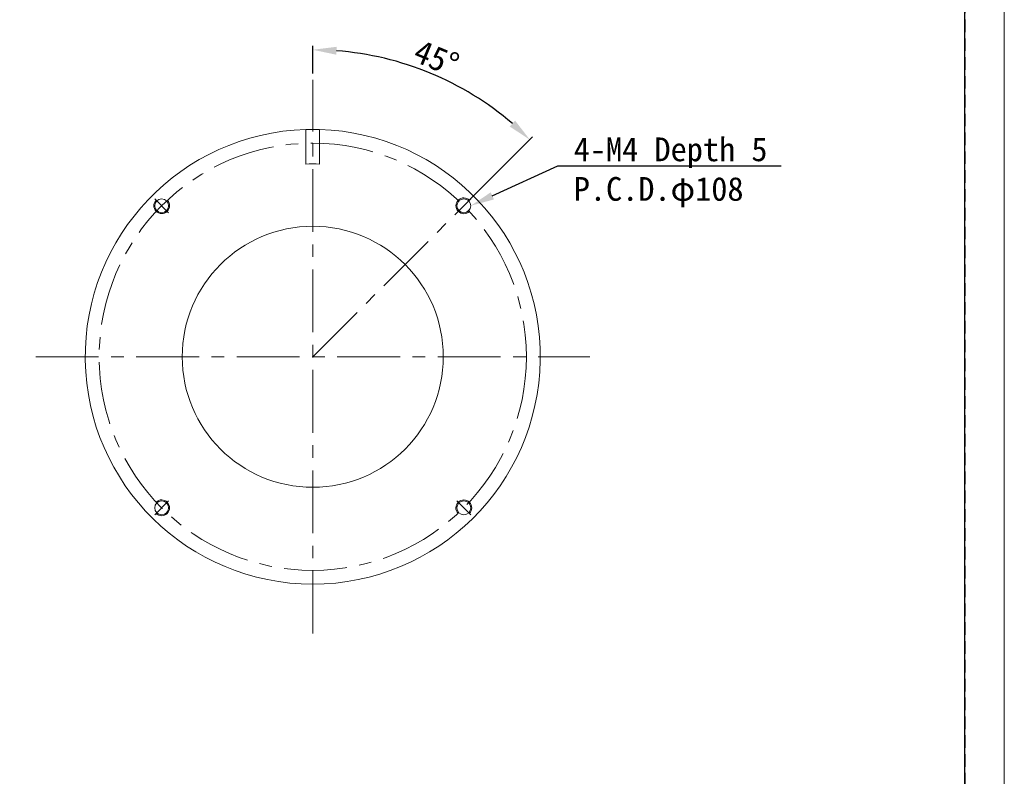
# Model space of a CAD drawing. Header units: millimetres. Extents: x -201 to 202, y 143 to 428.
# Tile 4 of 6: x 77 to 202, y 239 to 335. Entities that reach past the tile are written whole.
import ezdxf
from ezdxf import colors
from ezdxf.entities.mleader import LeaderData, LeaderLine
from ezdxf.math import Vec2, Vec3

# ---------------------------------------------------------------- set-up
doc = ezdxf.new("R2010")
doc.units = ezdxf.units.MM
doc.header["$LTSCALE"] = 0.25
doc.linetypes.add('CENTER', pattern=[50.8, 31.75, -6.35, 6.35, -6.35])
doc.linetypes.add('HIDDEN', pattern=[9.525, 6.35, -3.175])
doc.layers.get('0').update_dxf_attribs({"lineweight": 30})
for name, color, linetype, lineweight in [('BASE', 7, 'Continuous', 20), ('CENTER', 1, 'CENTER', 9), ('DIMENSION', 6, 'Continuous', 9)]:
    doc.layers.add(name, color=color, linetype=linetype, lineweight=lineweight)
doc.layers.add('EMPTY LINE', color=252, linetype='Continuous', lineweight=0, plot=False)
doc.layers.add('FORM', color=7, linetype='Continuous')
doc.styles.add('VS Standard', font='msgothic.ttc', dxfattribs={"height": 3})
doc.dimstyles.new('VS Standard x0.5', dxfattribs={"dimtxt": 3, "dimasz": 3, "dimexe": 0.5, "dimexo": 0.8, "dimgap": 0.5, "dimtad": 3, "dimlfac": 2, "dimrnd": 0.0001, "dimzin": 9, "dimdsep": 46, "dimtxsty": 'VS Standard', "dimcen": 0, "dimaunit": 1, "dimadec": 0, "dimazin": 2, "dimtfac": 1, "dimtmove": 0, "dimatfit": 3, "dimfxl": 1, "dimtolj": 1, "dimtzin": 0, "dimarcsym": 0})

# ---------------------------------------------------------------- blocks, each defined once
blk = doc.blocks.new('*D203')
at = {"layer": 'Defpoints', "color": 0}
for p in [(114.1, 327.01), (133.5, 325.62), (133.19, 311.1), (114.1, 292.01), (114.1, 257.01)]:
    blk.add_point(p, dxfattribs=at)
at = {"layer": 'DIMENSION', "color": 0, "lineweight": -2}
for p, q in [((114.1, 327.81), (114.1, 331.32)), ((133.76, 311.67), (141.89, 319.81))]:
    blk.add_line(p, q, dxfattribs=at)
blk.add_arc((114.1, 292.01), 38.81, 49.4304, 85.5696, dxfattribs=at)
at = {"layer": 'DIMENSION', "color": 0}
for points in [[(117.12, 331.2), (117.08, 330.2), (114.1, 330.82)], [(139, 321.12), (139.68, 321.86), (141.54, 319.45)]]:
    blk.add_solid(points, dxfattribs=at)
at = {"layer": 'DIMENSION', "color": 0, "insert": (129.74, 329.76), "char_height": 3, "attachment_point": 5, "rotation": 337.5, "style": 'VS Standard'}
blk.add_mtext('\\A1;45%%d', dxfattribs=at)
blk = doc.blocks.new('*U200')
at = {"layer": 'BASE'}
blk.add_arc((0, 0.15), 1, 135, 43.9389, dxfattribs=at)
blk = doc.blocks.new('*U199')
blk.add_blockref('*U200', (290.41, 167.45))
for p, rotation in [((328.45, 167.59), 270.000000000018), ((290.55, 129.41), 90.000000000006), ((328.59, 129.55), 180.000000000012)]:
    blk.add_blockref('*U200', p, dxfattribs=dict(rotation=rotation))

msp = doc.modelspace()

# ---------------------------------------------------------------- linework, layer by layer
at = {"layer": 'BASE', "linetype": 'Continuous'}
for p, q in [((113.2254, 320.7483), (113.2254, 316.371)), ((114.9754, 320.7483), (114.9754, 316.371))]:
    msp.add_line(p, q, dxfattribs=at)
at = {"layer": 'BASE'}
for centre in [(95.0085, 311.1035), (133.1923, 311.1035), (95.0085, 272.9198), (133.1923, 272.9198)]:
    msp.add_circle(centre, 0.875, dxfattribs=at)
at = {"layer": 'BASE', "linetype": 'Continuous'}
msp.add_circle((114.1004, 292.0117), 16.5, dxfattribs=at)
for radius, start, end in [(28.75, 91.744054, 88.255946), (28.75, 90, 91.744054), (28.75, 88.255946, 90), (24.375, 87.942786, 92.057214)]:
    msp.add_arc((114.1004, 292.0117), radius, start, end, dxfattribs=at)
at = {"layer": 'CENTER'}
for p, q in [((114.1004, 257.0117), (114.1004, 327.0117)), ((95.8924, 310.2197), (94.1246, 311.9874)), ((114.1004, 292.0117), (133.1923, 311.1035)), ((132.3084, 310.2197), (134.0762, 311.9874)), ((79.1004, 292.0117), (149.1004, 292.0117)), ((95.8924, 273.8037), (94.1246, 272.0359)), ((132.3084, 273.8037), (134.0762, 272.0359))]:
    msp.add_line(p, q, dxfattribs=at)
msp.add_circle((114.1004, 292.0117), 27, dxfattribs=at)
at = {"layer": 'EMPTY LINE'}
msp.add_line((201.5, 142.75), (201.5, 427.75), dxfattribs=at)
at = {"layer": 'FORM', "linetype": 'HIDDEN'}
msp.add_lwpolyline([(-196.5, 422.75), (196.5, 422.75), (196.5, 147.75), (-196.5, 147.75)], close=True, dxfattribs=at)
at = {"layer": 'FORM'}
msp.add_lwpolyline([(-196.5, 422.75), (-196.5, 147.75), (-78.5, 147.75), (-78.5, 159.75), (16.5, 159.75), (16.5, 177.25), (196.5, 177.25), (196.5, 422.75), (-196.5, 422.75)], close=True, dxfattribs=at)

# ---------------------------------------------------------------- block references
msp.add_blockref('*U199', (-195.3996, 143.5117))

# ---------------------------------------------------------------- dimensions: what is measured, and where the dimension line sits
at = {"layer": 'DIMENSION'}
dim = msp.add_angular_dim_2l(base=(133.5039, 325.6195), line1=((114.1004, 292.0117), (133.1923, 311.1035)), line2=((114.1004, 257.0117), (114.1004, 327.0117)), dimstyle='VS Standard x0.5', dxfattribs=at)
dim.commit()
dim.dimension.update_dxf_attribs({"geometry": '*D203', "text_midpoint": (129.7369, 329.7616)})

# ---------------------------------------------------------------- leaders
ml = msp.add_multileader_mtext('Standard', dxfattribs=at)
ml.set_content('4-M4 Depth 5 \\PP.C.D.φ108', color=256, style='VS Standard')
ml.set_leader_properties()
ml.build(insert=Vec2(0, 0))
ml.multileader.update_dxf_attribs({"text_left_attachment_type": 6, "text_right_attachment_type": 6, "dogleg_length": 1, "arrow_head_size": 3})
ctx = ml.context
ctx.base_point, ctx.char_height, ctx.arrow_head_size, ctx.landing_gap_size, ctx.plane_origin = Vec3(146.0822, 316.1345), 3, 3, 1, Vec3(-79.4712, 122.6035)
ctx.left_attachment, ctx.right_attachment = 6, 6
notes = []
notes.append((ctx, [(0, (1, 1, 0), (145.0822, 316.1345), (1, 0), 1, [(0, [(134.0673, 311.1035)], 0, [])])]))
ctx.mtext.insert = Vec3(147.0822, 319.7345)
for ctx, leaders in notes:
    for number, flags, end, landing, length, lines in leaders:
        leader = LeaderData()
        leader.index, (leader.has_last_leader_line, leader.has_dogleg_vector, leader.attachment_direction) = number, flags
        leader.last_leader_point, leader.dogleg_vector, leader.dogleg_length = Vec3(end), Vec3(landing), length
        for number, points, colour, breaks in lines:
            line = LeaderLine()
            line.index, line.vertices, line.color, line.breaks = number, Vec3.list(points), colors.encode_raw_color(colour), breaks
            leader.lines.append(line)
        ctx.leaders.append(leader)

doc.saveas('drawing.dxf')
